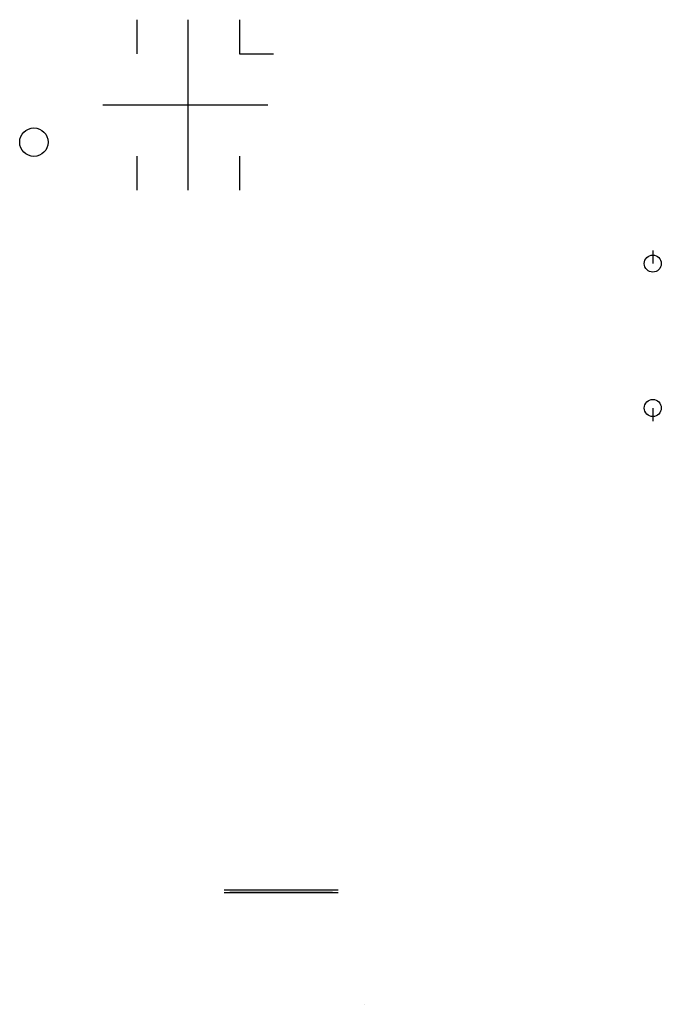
# Model space of a CAD drawing. Header units: millimetres. Extents: x 136 to 427, y -53 to 220.
import ezdxf

# ---------------------------------------------------------------- set-up
doc = ezdxf.new("R2010")
doc.units = ezdxf.units.MM
doc.layers.add('manija', color=94, linetype='Continuous')
doc.layers.add('traba', color=5, linetype='Continuous')

msp = doc.modelspace()

# ---------------------------------------------------------------- linework, layer by layer
for p, q in [((156.36, 120.25), (156.36, 114.25)), ((165.36, 90.25), (165.36, 120.25)), ((174.36, 120.25), (174.36, 114.25)), ((174.36, 114.25), (180.36, 114.25)), ((150.36, 105.25), (179.36, 105.25)), ((156.36, 96.25), (156.36, 90.25)), ((174.36, 96.25), (174.36, 90.25)), ((247.06, 79.64, -7.7), (247.06, 77.34, -7.7)), ((247.06, 51.94, -7.7), (247.06, 49.64, -7.7)), ((171.71, -32.8, 5), (191.71, -32.8, 5)), ((196.39, -52.96, 4), (196.39, -52.96, 3))]:
    msp.add_line(p, q)
msp.add_circle((138.23, 98.7, 3), 2.5)
at = {"layer": 'manija'}
for p, q in [((171.71, -33.3, 5), (191.71, -33.3, 5)), ((171.71, -33.3, 5), (171.71, -33.3, 8)), ((191.71, -33.3, 5), (191.71, -33.3, 8))]:
    msp.add_line(p, q, dxfattribs=at)
at = {"layer": 'manija', "extrusion": (0, -1, 0)}
msp.add_line((177.71, -33.3, 18), (185.71, -33.3, 18), dxfattribs=at)
for centre in [(177.71, 13, 33.3), (185.71, 13, 33.3)]:
    msp.add_circle(centre, 5, dxfattribs=at)
at = {"layer": 'traba'}
for centre in [(247.06, 77.34, -6.7), (247.06, 51.94, -6.7)]:
    msp.add_circle(centre, 1.5, dxfattribs=at)

doc.saveas('drawing.dxf')
